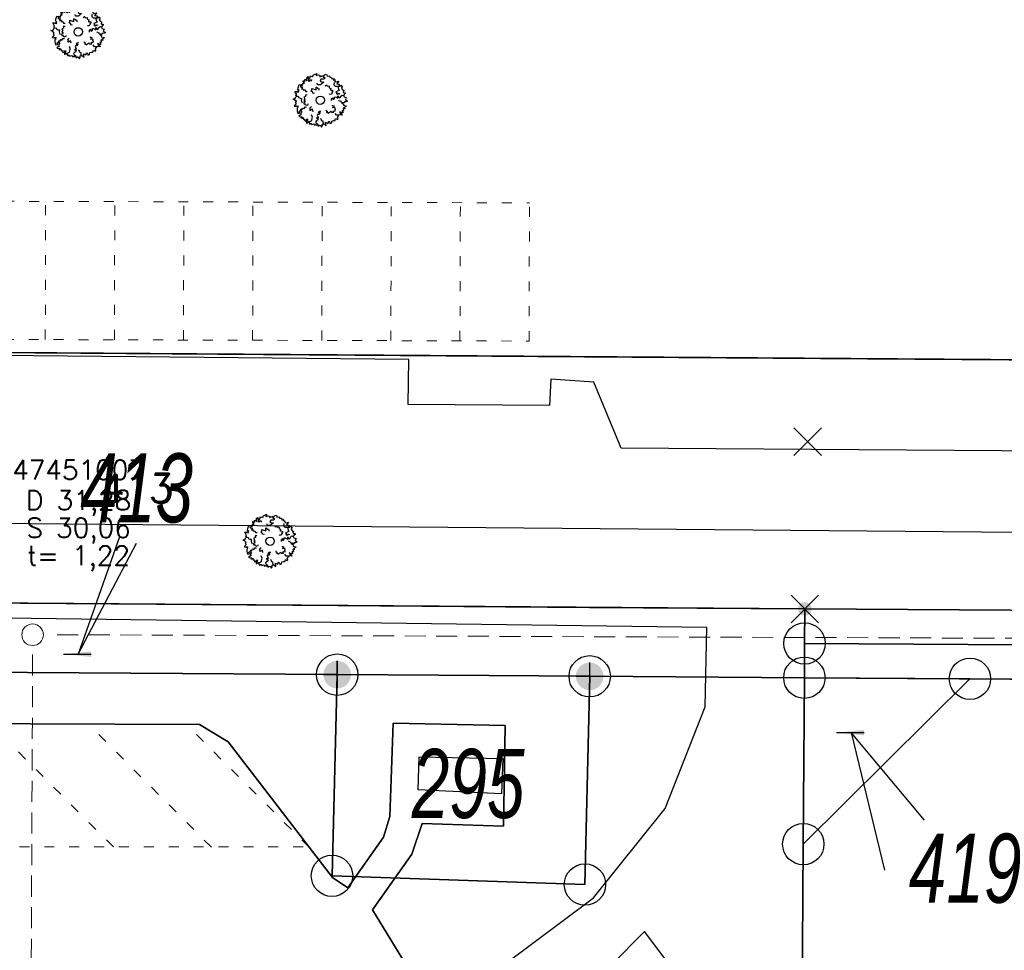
# Model space of a CAD drawing. Header units: metres. Extents: x 339653 to 341672, y 5744753 to 5747397.
# Tile 82 of 256: x 340531 to 340566, y 5745656 to 5745690. Entities that reach past the tile are written whole.
import ezdxf

# ---------------------------------------------------------------- set-up
doc = ezdxf.new("R2010")
doc.units = ezdxf.units.M
doc.header["$LTSCALE"] = 0.03
doc.header["$PDMODE"] = 3
doc.header["$PDSIZE"] = 0.5
doc.linetypes.add('ACAD_ISO03W100', pattern=[30, 12, -18])
doc.linetypes.add('STRICHLINIEX2', pattern=[38.1, 25.4, -12.7])
for name, color, linetype, lineweight in [('B-Baum', 83, 'Continuous', 25), ('B-Topografische_Linien', 83, 'ACAD_ISO03W100', 18), ('B-V-Kanal_RW', 131, 'STRICHLINIEX2', 18), ('Flurstücke_Grenzpunkte', 7, 'Continuous', 25), ('Historie', 7, 'Continuous', 25), ('Netzpunkte', 7, 'Continuous', 25), ('Siedlung', 7, 'Continuous', 25), ('Verkehr', 7, 'Continuous', 25)]:
    doc.layers.add(name, color=color, linetype=linetype, lineweight=lineweight)
for name, color, linetype in [('BAEUME__AKTUELLER_DATENSTAND_', 7, 'Continuous'), ('FLURSTUECKSNUMMER', 7, 'Continuous'), ('FLURSTUECKSNUMMER_LINIE', 7, 'Continuous'), ('PUNKTORT___GRENZPUNKT_3020', 7, 'Continuous'), ('UMRINGE_FAHRBAHN', 7, 'Continuous'), ('UMRINGE_FLURSTUECKSABGRENZUNGEN', 7, 'Continuous'), ('UMRINGE_GRUENSTREIFEN', 7, 'Continuous'), ('UMRINGE_PARKSTREIFEN', 7, 'Continuous')]:
    doc.layers.add(name, color=color, linetype=linetype)
doc.styles.add('FLURSTUECKSNUMMER', font='simplex.shx')
doc.styles.add('Flurstücksnummer - K 10 700', font='ariali.ttf', dxfattribs={"width": 0.7})
doc.styles.add('SCHACHTINFO_TXT_BESCHRIFTUNG', font='simplex.shx')
doc.styles.add('SCHACHTINFO_TXT_KR_BESCHRIFTUNG', font='simplex.shx')

# ---------------------------------------------------------------- blocks, each defined once
blk = doc.blocks.new('2C00108')
at = {"layer": 'B-Baum'}
for p, q in [((2.223, 3.668), (2.162, 3.605)), ((0.685, 2.973), (0.565, 3.039)), ((1.194, 3.495), (1.109, 3.447)), ((0.263, 2.233), (0.229, 2.208)), ((3.675, 2.318), (3.626, 2.281)), ((0.63, 1.133), (0.611, 1.164)), ((3.282, 0.821), (3.327, 0.882)), ((1.153, 0.361), (1.153, 0.408)), ((1.735, 0.202), (1.756, 0.237)), ((2.181, 0.231), (2.233, 0.246))]:
    blk.add_line(p, q, dxfattribs=at)
for points in [[(0.685, 2.973), (0.644, 3.073), (0.705, 3.073), (0.705, 3.16), (0.819, 3.16), (0.732, 3.291), (0.732, 3.347), (0.806, 3.329), (0.846, 3.279), (0.846, 3.429), (0.934, 3.447), (0.934, 3.391), (0.981, 3.347), (1.021, 3.51), (0.961, 3.566), (1.082, 3.653), (1.095, 3.529), (1.109, 3.447), (1.082, 3.347), (1.21, 3.322), (1.21, 3.416), (1.324, 3.416), (1.311, 3.31)], [(1.396, 3.695), (1.346, 3.624), (1.233, 3.679), (1.194, 3.495)], [(1.396, 3.695), (1.456, 3.674), (1.482, 3.768), (1.718, 3.874), (1.657, 3.774), (1.657, 3.718), (1.819, 3.768), (1.933, 3.736), (1.92, 3.637), (2.108, 3.705), (2.196, 3.718), (2.162, 3.605), (2.283, 3.574), (2.236, 3.449), (2.007, 3.449), (1.947, 3.337), (2.061, 3.262), (2.209, 3.249), (1.974, 3.062), (1.772, 3.062), (1.758, 3.074), (1.745, 3.181)], [(2.223, 3.668), (2.297, 3.824), (2.438, 3.768), (2.452, 3.668), (2.627, 3.687), (2.64, 3.605), (2.775, 3.587), (2.802, 3.524), (2.802, 3.48), (2.95, 3.499), (2.889, 3.418), (3.051, 3.405), (2.99, 3.349), (3.103, 3.265)], [(0.263, 2.233), (0.188, 2.296), (0.263, 2.352), (0.141, 2.577), (0.289, 2.577), (0.276, 2.558), (0.417, 2.539), (0.363, 2.633), (0.431, 2.633), (0.35, 2.714), (0.363, 2.845), (0.431, 3.064), (0.565, 3.039), (0.565, 2.964), (0.505, 2.952), (0.592, 2.852), (0.653, 2.902), (0.693, 2.883), (0.619, 2.758), (0.754, 2.746), (0.754, 2.658), (0.855, 2.683), (0.915, 2.564), (1.026, 2.56)], [(1.505, 2.466), (1.505, 2.416), (1.404, 2.479), (1.451, 2.504), (1.404, 2.516), (1.29, 2.622), (1.364, 2.666), (1.364, 2.785), (1.653, 2.691), (1.653, 2.872), (1.693, 2.891), (1.754, 2.81), (1.842, 2.81), (1.868, 2.754), (1.868, 2.666)], [(2.312, 2.972), (2.42, 3.041), (2.434, 3.013), (2.465, 2.951), (2.596, 2.975), (2.607, 2.924), (2.601, 2.845), (2.724, 2.795), (2.698, 2.712), (2.674, 2.7), (2.755, 2.657), (2.827, 2.679), (2.884, 2.595), (2.796, 2.544), (2.848, 2.501), (2.759, 2.393), (2.735, 2.381), (2.646, 2.364), (2.626, 2.404)], [(2.952, 3.213), (2.939, 3.045), (3.027, 2.957), (3.192, 2.957), (3.239, 2.87), (3.271, 2.709), (3.318, 2.641), (3.075, 2.549), (3.168, 2.476), (3.094, 2.451), (3.2, 2.382), (3.293, 2.441), (3.365, 2.414)], [(3.103, 3.265), (3.299, 3.303), (3.143, 3.113), (3.321, 3.094), (3.321, 3.008), (3.287, 2.974), (3.297, 2.931), (3.393, 2.946), (3.45, 3.018), (3.532, 2.917), (3.479, 2.797), (3.56, 2.696), (3.645, 2.663), (3.609, 2.505), (3.647, 2.5), (3.757, 2.485), (3.762, 2.423), (3.676, 2.361), (3.675, 2.318)], [(0.244, 1.852), (0.114, 1.977), (0, 2.027), (0.054, 2.046), (0.141, 2.046), (0.229, 2.208), (0.35, 2.233), (0.404, 2.177), (0.39, 2.14), (0.505, 2.09), (0.606, 2.077), (0.592, 1.952), (0.619, 1.852), (0.666, 1.759)], [(1.015, 2.321), (0.887, 2.313), (0.892, 2.282), (0.903, 2.214), (0.783, 2.156), (0.805, 2.109), (0.856, 2.048), (0.786, 1.935), (0.856, 1.883), (0.883, 1.888), (0.842, 1.805), (0.771, 1.78), (0.774, 1.68), (0.875, 1.69), (0.859, 1.624), (0.994, 1.59), (1.021, 1.594), (1.103, 1.633), (1.096, 1.676)], [(2.778, 1.919), (2.778, 2.056), (2.852, 2.125), (2.866, 1.987), (2.987, 2.05), (2.987, 2.175), (3.054, 2.187), (3.229, 2.094), (3.229, 2.25), (3.317, 2.118), (3.431, 2.175), (3.431, 2.231), (3.539, 2.318), (3.626, 2.281), (3.673, 2.187), (3.835, 2.137), (3.774, 2.037), (3.788, 1.975), (3.916, 1.887), (3.788, 1.831), (3.7, 1.837), (3.687, 1.762), (3.485, 1.769), (3.471, 1.856), (3.33, 1.906), (3.29, 1.95)], [(0.244, 1.852), (0.165, 1.797), (0.233, 1.734), (0.091, 1.522), (0.239, 1.507), (0.227, 1.527), (0.369, 1.533), (0.307, 1.444), (0.374, 1.438), (0.286, 1.365), (0.287, 1.233), (0.333, 1.009), (0.469, 1.021), (0.476, 1.096), (0.417, 1.114), (0.514, 1.205), (0.569, 1.15), (0.611, 1.164), (0.55, 1.296), (0.685, 1.295), (0.693, 1.383), (0.791, 1.348), (0.863, 1.46), (0.978, 1.454)], [(1.452, 1.119), (1.411, 1.292), (1.256, 1.199), (1.219, 1.224), (1.258, 1.318), (1.213, 1.393), (1.247, 1.445), (1.322, 1.49)], [(2.366, 1.238), (2.385, 1.207), (2.385, 1.188), (2.459, 1.157), (2.459, 1.107), (2.419, 1.069), (2.52, 1.057), (2.52, 1.001), (2.748, 1.15), (2.796, 1.05), (2.937, 1.075), (2.863, 1.157), (2.95, 1.188), (3.038, 1.175), (3.051, 1.269), (3.024, 1.275), (3.038, 1.394), (2.849, 1.413), (2.964, 1.463), (2.95, 1.531), (2.897, 1.513), (2.849, 1.544), (2.849, 1.581)], [(3.485, 1.769), (3.609, 1.694), (3.636, 1.675), (3.623, 1.582), (3.838, 1.544), (3.798, 1.494), (3.636, 1.394), (3.751, 1.363), (3.663, 1.313), (3.596, 1.338), (3.636, 1.195), (3.522, 1.17), (3.576, 1.126), (3.576, 1.038), (3.475, 1.038), (3.34, 1.107), (3.394, 1.007), (3.509, 0.938), (3.535, 0.864), (3.327, 0.882), (3.226, 0.87), (3.125, 0.87), (3.035, 0.995)], [(0.63, 1.133), (0.558, 1.028), (0.541, 0.999), (0.592, 0.92), (0.412, 0.796), (0.47, 0.767), (0.658, 0.744), (0.567, 0.668), (0.668, 0.659), (0.718, 0.71), (0.742, 0.562), (0.856, 0.587), (0.825, 0.525), (0.862, 0.446), (0.953, 0.488), (1.047, 0.606), (1.04, 0.493), (0.965, 0.383), (0.971, 0.304), (1.153, 0.408), (1.25, 0.438), (1.342, 0.48), (1.377, 0.662), (1.391, 0.729), (1.333, 0.888)], [(2.009, 1.137), (1.872, 1.135), (1.805, 1.059), (1.942, 1.048), (1.882, 0.926), (1.757, 0.924), (1.745, 0.856), (1.842, 0.683), (1.686, 0.68), (1.819, 0.595), (1.764, 0.48), (1.708, 0.479), (1.622, 0.37), (1.661, 0.283), (1.756, 0.237), (1.808, 0.077), (1.907, 0.139), (1.97, 0.126), (2.06, 0), (2.114, 0.129), (2.106, 0.216), (2.181, 0.231), (2.171, 0.433), (2.083, 0.445), (2.031, 0.585), (1.987, 0.625)], [(2.233, 0.246), (2.379, 0.11), (2.348, 0.353), (2.508, 0.275), (2.554, 0.348), (2.544, 0.394), (2.575, 0.425), (2.648, 0.362), (2.659, 0.271), (2.781, 0.313), (2.8, 0.442), (2.923, 0.485), (3.013, 0.467), (3.066, 0.621), (3.101, 0.604), (3.202, 0.558), (3.239, 0.608), (3.199, 0.707), (3.282, 0.821)], [(1.153, 0.361), (1.153, 0.327), (1.207, 0.206), (1.31, 0.283), (1.36, 0.201), (1.518, 0.239), (1.545, 0.146), (1.616, 0.185), (1.698, 0.141), (1.735, 0.202)]]:
    blk.add_lwpolyline(points, dxfattribs=at)
blk.add_circle((1.961, 1.94), 0.3, dxfattribs=at)
blk = doc.blocks.new('CIRCLE')
at = {"layer": 'B-Baum'}
blk.add_blockref('2C00108', (-1.978, -1.95), dxfattribs=at)
blk = doc.blocks.new('TRIANGLE')
blk.add_hatch(color=83).paths.add_polyline_path([(-0.149, -0.702), (0, 0.8), (0.151, -0.702)])
at = {"color": 83}
blk.add_line((0.001, 0.796), (0.001, -0.702), dxfattribs=at)
blk = doc.blocks.new('3640')
h = blk.add_hatch(color=254)
edge = h.paths.add_edge_path(flags=0)
edge.add_arc((0, 0), 1, 0, 360)
at = {"color": 8, "const_width": 0.1}
for points in [[(0, -1), (0, 1)], [(1, 0), (-1, 0)]]:
    blk.add_lwpolyline(points, dxfattribs=at)
blk = doc.blocks.new('Grenzpunkt. Abmarkung nach Quellenlage nicht zu spezifizieren')
at = {"lineweight": -2}
blk.add_hatch(color=256, dxfattribs=at).paths.add_polyline_path([(0, 0.165, -1), (0, -0.165, -1)], flags=0)
blk.add_point((0, 0), dxfattribs=at)
blk = doc.blocks.new('Grenzpunkt mit Abmarkung (Marke)')
at = {"lineweight": -2}
blk.add_circle((0, 0), 0.499, dxfattribs=at)
blk = doc.blocks.new('SCHACHT_NEU')
at = {"color": 83, "linetype": 'Continuous'}
blk.add_circle((-0.004, -0.004), 0.312, dxfattribs=at)

msp = doc.modelspace()

# ---------------------------------------------------------------- linework, layer by layer
at = {"layer": 'B-Topografische_Linien'}
for p, q in [((340516.642, 5745683.452), (340549.142, 5745683.352)), ((340531.627, 5745678.406), (340531.642, 5745683.406)), ((340534.127, 5745678.398), (340534.142, 5745683.398)), ((340536.627, 5745678.39), (340536.642, 5745683.39)), ((340539.127, 5745678.383), (340539.142, 5745683.383)), ((340541.627, 5745678.375), (340541.642, 5745683.375)), ((340544.127, 5745678.367), (340544.142, 5745683.367)), ((340546.627, 5745678.36), (340546.642, 5745683.36)), ((340549.127, 5745678.352), (340549.142, 5745683.352)), ((340516.627, 5745678.452), (340549.127, 5745678.352)), ((340534.094, 5745660.048), (340529.631, 5745664.511)), ((340537.635, 5745660.043), (340533.181, 5745664.497)), ((340541.165, 5745660.048), (340536.731, 5745664.483))]:
    msp.add_line(p, q, dxfattribs=at)
msp.add_lwpolyline([(340504.594, 5745660.048), (340541.165, 5745660.048)], dxfattribs=at)
at = {"layer": 'B-V-Kanal_RW', "color": 83}
for points in [[(340661.975, 5745667.241, 0), (340531.673, 5745667.73, 0)], [(340661.975, 5745667.241, 0), (340531.673, 5745667.73, 0)], [(340661.975, 5745667.241, 0), (340531.673, 5745667.73, 0)], [(340661.975, 5745667.241, 0), (340531.673, 5745667.73, 0)], [(340531.049, 5745639.961, 0), (340531.171, 5745667.232, 0)], [(340531.049, 5745639.961, 0), (340531.171, 5745667.232, 0)], [(340531.049, 5745639.961, 0), (340531.171, 5745667.232, 0)], [(340531.049, 5745639.961, 0), (340531.171, 5745667.232, 0)]]:
    msp.add_polyline3d(points, dxfattribs=at)
at = {"layer": 'FLURSTUECKSNUMMER', "color": 18}
msp.add_polyline3d([(340534.932, 5745673.021, 0), (340534.932, 5745673.021, 0)], dxfattribs=at)
at = {"layer": 'FLURSTUECKSNUMMER_LINIE', "color": 18}
for points in [[(340532.816, 5745667.023, 0), (340534.932, 5745671.036, 0)], [(340560.776, 5745664.185, 0), (340561.989, 5745659.207, 0)]]:
    msp.add_polyline3d(points, dxfattribs=at)
at = {"layer": 'Flurstücke_Grenzpunkte', "color": 83}
for p, q in [((340534.315, 5745671.271), (340532.816, 5745667.023)), ((340563.436, 5745661.012), (340560.776, 5745664.185))]:
    msp.add_line(p, q, dxfattribs=at)
for points in [[(340501.63, 5745678.14), (340501.568, 5745771.522), (340501.554, 5745791.793), (340498.163, 5745791.788), (340497.46, 5745861.627), (340528.012, 5745861.864), (340684.15, 5745863.074), (340685.145, 5745863.082), (340685.285, 5745775.812), (340685.288, 5745769.673), (340685.342, 5745677.222), (340681.451, 5745673.953), (340664.621, 5745676.978)], [(340501.218, 5745669.083), (340501.63, 5745678.14), (340664.621, 5745676.978), (340681.451, 5745673.953), (340694.382, 5745668.527), (340694.452, 5745662.442), (340688.741, 5745663.523), (340663.827, 5745668.005), (340592.665, 5745668.452), (340592.656, 5745667.202), (340559.094, 5745667.412), (340559.103, 5745668.663)], [(340501.218, 5745669.083), (340559.103, 5745668.663), (340559.094, 5745667.412), (340559.086, 5745666.172), (340551.321, 5745666.223), (340542.187, 5745666.283), (340501.103, 5745666.554)], [(340559.094, 5745667.412), (340592.656, 5745667.202), (340592.648, 5745665.953), (340565.076, 5745666.133), (340559.086, 5745666.172)], [(340501.408, 5745634.914), (340501.103, 5745666.554), (340542.187, 5745666.283), (340542, 5745659.006), (340551.15, 5745658.688), (340551.321, 5745666.223), (340559.086, 5745666.172), (340559.047, 5745660.15), (340558.974, 5745648.959), (340558.939, 5745643.5), (340558.135, 5745643.451), (340555.128, 5745640.079), (340555.366, 5745635.488), (340553.367, 5745634.505), (340538.787, 5745634.62), (340533.201, 5745634.664), (340527.418, 5745634.709)], [(340551.15, 5745658.688), (340542, 5745659.006), (340542.187, 5745666.283), (340551.321, 5745666.223)], [(340559.047, 5745660.15), (340565.076, 5745666.133), (340592.648, 5745665.953), (340592.514, 5745646.951), (340562.736, 5745647.181), (340558.974, 5745648.959)], [(340559.047, 5745660.15), (340559.086, 5745666.172), (340565.076, 5745666.133)]]:
    msp.add_lwpolyline(points, close=True, dxfattribs=at)
at = {"layer": 'Historie', "color": 83}
for points in [[(340501.63, 5745678.14), (340501.568, 5745771.522), (340685.288, 5745769.673), (340685.342, 5745677.222), (340681.451, 5745673.953), (340664.621, 5745676.978)], [(340501.63, 5745678.14), (340664.621, 5745676.978), (340681.451, 5745673.953), (340694.382, 5745668.527), (340694.452, 5745662.442), (340688.741, 5745663.523), (340663.827, 5745668.005), (340592.665, 5745668.452), (340559.103, 5745668.663), (340551.312, 5745668.716), (340542.213, 5745668.783), (340501.218, 5745669.083)], [(340559.103, 5745668.663), (340592.665, 5745668.452), (340663.827, 5745668.005), (340688.741, 5745663.523), (340694.452, 5745662.442), (340694.479, 5745659.956), (340688.302, 5745661.063), (340684.225, 5745661.793), (340663.594, 5745665.49), (340658.123, 5745665.525), (340627.674, 5745665.724), (340592.648, 5745665.953), (340559.086, 5745666.172), (340551.321, 5745666.223), (340542.187, 5745666.283), (340501.103, 5745666.554), (340501.218, 5745669.083), (340542.213, 5745668.783), (340551.312, 5745668.716)], [(340558.939, 5745643.5), (340559.086, 5745666.172), (340592.648, 5745665.953), (340592.514, 5745646.951), (340562.736, 5745647.181), (340562.764, 5745643.729)]]:
    msp.add_lwpolyline(points, close=True, dxfattribs=at)
at = {"layer": 'Netzpunkte', "color": 83}
msp.add_point((340559.209, 5745674.711), dxfattribs=at)
at = {"layer": 'Siedlung', "color": 83}
for points in [[(340528.012, 5745861.864), (340684.15, 5745863.074), (340685.145, 5745863.082), (340685.285, 5745775.812), (340685.288, 5745769.673), (340685.342, 5745677.222), (340681.451, 5745673.953), (340664.621, 5745676.978), (340501.63, 5745678.14), (340501.568, 5745771.522), (340501.554, 5745791.793), (340498.163, 5745791.788), (340497.46, 5745861.627)], [(340542.187, 5745666.283), (340551.321, 5745666.223), (340551.15, 5745658.688), (340542, 5745659.006)]]:
    msp.add_lwpolyline(points, close=True, dxfattribs=at)
msp.add_lwpolyline([(340567.561, 5745566.75), (340563.593, 5745568.671), (340562.013, 5745572.816), (340562.112, 5745587.214), (340562.25, 5745607.202), (340562.388, 5745627.194), (340562.387, 5745627.958), (340562.764, 5745643.729), (340562.736, 5745647.181), (340558.974, 5745648.959), (340559.047, 5745660.15), (340565.076, 5745666.133), (340592.648, 5745665.953)], dxfattribs=at)
at = {"layer": 'UMRINGE_FAHRBAHN', "color": 83}
for points in [[(340605.82, 5745674.106, 0), (340552.46, 5745674.472, 0), (340551.468, 5745676.865, 0), (340549.921, 5745676.969, 0), (340549.872, 5745676.02, 0), (340544.749, 5745676.061, 0), (340544.777, 5745677.681, 0), (340516.373, 5745677.957, 0), (340516.348, 5745676.8, 0), (340516.46, 5745674.924, 0), (340506.938, 5745675.266, 0), (340503.463, 5745675.699, 0), (340501.169, 5745676.854, 0), (340498.948, 5745678.574, 0), (340498.978, 5745674.346, 0)], [(340605.82, 5745674.106, 0), (340552.46, 5745674.472, 0), (340551.468, 5745676.865, 0), (340549.921, 5745676.969, 0), (340549.872, 5745676.02, 0), (340544.749, 5745676.061, 0), (340544.777, 5745677.681, 0), (340516.373, 5745677.957, 0), (340516.348, 5745676.8, 0), (340516.46, 5745674.924, 0), (340506.938, 5745675.266, 0), (340503.463, 5745675.699, 0), (340501.169, 5745676.854, 0), (340498.948, 5745678.574, 0), (340498.978, 5745674.346, 0)], [(340605.82, 5745674.106, 0), (340552.46, 5745674.472, 0), (340551.468, 5745676.865, 0), (340549.921, 5745676.969, 0), (340549.872, 5745676.02, 0), (340544.749, 5745676.061, 0), (340544.777, 5745677.681, 0), (340516.373, 5745677.957, 0), (340516.348, 5745676.8, 0), (340516.46, 5745674.924, 0), (340506.938, 5745675.266, 0), (340503.463, 5745675.699, 0), (340501.169, 5745676.854, 0), (340498.948, 5745678.574, 0), (340498.978, 5745674.346, 0)], [(340605.82, 5745674.106, 0), (340552.46, 5745674.472, 0), (340551.468, 5745676.865, 0), (340549.921, 5745676.969, 0), (340549.872, 5745676.02, 0), (340544.749, 5745676.061, 0), (340544.777, 5745677.681, 0), (340516.373, 5745677.957, 0), (340516.348, 5745676.8, 0), (340516.46, 5745674.924, 0), (340506.938, 5745675.266, 0), (340503.463, 5745675.699, 0), (340501.169, 5745676.854, 0), (340498.948, 5745678.574, 0), (340498.978, 5745674.346, 0)], [(340498.978, 5745674.346, 0), (340499.008, 5745670.117, 0), (340501.208, 5745671.278, 0), (340503.797, 5745671.932, 0), (340506.191, 5745671.974, 0), (340604.094, 5745671.114, 0)], [(340498.978, 5745674.346, 0), (340499.008, 5745670.117, 0), (340501.208, 5745671.278, 0), (340503.797, 5745671.932, 0), (340506.191, 5745671.974, 0), (340604.094, 5745671.114, 0)], [(340498.978, 5745674.346, 0), (340499.008, 5745670.117, 0), (340501.208, 5745671.278, 0), (340503.797, 5745671.932, 0), (340506.191, 5745671.974, 0), (340604.094, 5745671.114, 0)], [(340498.978, 5745674.346, 0), (340499.008, 5745670.117, 0), (340501.208, 5745671.278, 0), (340503.797, 5745671.932, 0), (340506.191, 5745671.974, 0), (340604.094, 5745671.114, 0)]]:
    msp.add_polyline3d(points, dxfattribs=at)
at = {"layer": 'UMRINGE_FLURSTUECKSABGRENZUNGEN', "color": 83}
for points in [[(340501.63, 5745678.14, 0), (340653.684, 5745677.056, 0), (340658.047, 5745677.025, 0), (340664.621, 5745676.978, 0), (340681.451, 5745673.953, 0), (340685.342, 5745677.222, 0), (340685.315, 5745723.996, 0), (340685.303, 5745744.896, 0), (340685.288, 5745769.673, 0), (340685.285, 5745775.812, 0), (340685.25, 5745797.396, 0), (340685.238, 5745804.991, 0), (340685.145, 5745863.082, 0), (340684.15, 5745863.074, 0), (340528.012, 5745861.864, 0), (340510.839, 5745861.731, 0), (340497.46, 5745861.627, 0), (340497.683, 5745839.482, 0), (340498.163, 5745791.788, 0), (340501.554, 5745791.793, 0), (340501.568, 5745771.522, 0), (340501.572, 5745765.488, 0), (340501.575, 5745761.613, 0), (340501.63, 5745678.14, 0)], [(340501.575, 5745761.613, 0), (340501.63, 5745678.14, 0), (340516.372, 5745678.035, 0), (340549.438, 5745677.799, 0), (340605.717, 5745677.398, 0), (340610.913, 5745677.361, 0), (340653.684, 5745677.056, 0), (340658.047, 5745677.025, 0), (340664.621, 5745676.978, 0), (340681.451, 5745673.953, 0), (340685.342, 5745677.222, 0), (340685.315, 5745723.996, 0), (340685.302, 5745746.197, 0), (340685.288, 5745769.673, 0)], [(340501.63, 5745678.14, 0), (340501.531, 5745675.973, 0), (340501.291, 5745670.682, 0), (340501.218, 5745669.083, 0), (340559.103, 5745668.663, 0), (340559.094, 5745667.412, 0), (340559.086, 5745666.172, 0), (340565.076, 5745666.133, 0), (340583.831, 5745666.011, 0), (340592.648, 5745665.953, 0), (340592.656, 5745667.202, 0), (340592.665, 5745668.452, 0), (340663.827, 5745668.005, 0), (340688.741, 5745663.523, 0), (340694.452, 5745662.442, 0), (340694.382, 5745668.527, 0), (340686.756, 5745671.727, 0), (340681.451, 5745673.953, 0), (340664.621, 5745676.978, 0), (340658.047, 5745677.025, 0), (340653.684, 5745677.056, 0), (340501.63, 5745678.14, 0)], [(340549.438, 5745677.799, 0), (340516.372, 5745678.035, 0), (340501.63, 5745678.14, 0), (340501.531, 5745675.973, 0), (340501.291, 5745670.682, 0), (340501.218, 5745669.083, 0), (340559.103, 5745668.663, 0), (340559.094, 5745667.412, 0), (340559.086, 5745666.172, 0), (340565.076, 5745666.133, 0), (340592.648, 5745665.953, 0), (340592.656, 5745667.202, 0), (340592.665, 5745668.452, 0), (340663.827, 5745668.005, 0), (340688.741, 5745663.523, 0), (340694.452, 5745662.442, 0)], [(340694.382, 5745668.527, 0), (340686.756, 5745671.727, 0), (340681.451, 5745673.953, 0), (340664.621, 5745676.978, 0), (340658.047, 5745677.025, 0), (340653.684, 5745677.056, 0), (340610.913, 5745677.361, 0), (340605.717, 5745677.398, 0), (340549.438, 5745677.799, 0)], [(340559.103, 5745668.663, 0), (340501.218, 5745669.083, 0), (340501.103, 5745666.554, 0), (340542.187, 5745666.283, 0), (340551.321, 5745666.223, 0), (340559.086, 5745666.172, 0), (340559.094, 5745667.412, 0), (340559.103, 5745668.663, 0)], [(340501.408, 5745634.914, 0), (340527.418, 5745634.709, 0), (340533.201, 5745634.664, 0), (340538.787, 5745634.62, 0), (340553.367, 5745634.505, 0), (340555.366, 5745635.488, 0), (340555.128, 5745640.079, 0), (340558.135, 5745643.451, 0), (340558.939, 5745643.5, 0), (340558.974, 5745648.959, 0), (340559.047, 5745660.15, 0), (340559.086, 5745666.172, 0), (340551.321, 5745666.223, 0), (340551.15, 5745658.688, 0), (340542, 5745659.006, 0), (340542.187, 5745666.283, 0), (340501.103, 5745666.554, 0), (340501.408, 5745634.914, 0)]]:
    msp.add_polyline3d(points, dxfattribs=at)
at = {"layer": 'UMRINGE_FLURSTUECKSABGRENZUNGEN', "color": 18}
for points in [[(340501.218, 5745669.083, 0), (340501.103, 5745666.554, 0), (340542.187, 5745666.283, 0), (340551.321, 5745666.223, 0), (340559.086, 5745666.172, 0), (340559.094, 5745667.412, 0), (340559.103, 5745668.663, 0), (340501.218, 5745669.083, 0)], [(340501.408, 5745634.914, 0), (340527.418, 5745634.709, 0), (340533.201, 5745634.664, 0), (340538.787, 5745634.62, 0), (340553.367, 5745634.505, 0), (340555.366, 5745635.488, 0), (340555.128, 5745640.079, 0), (340558.135, 5745643.451, 0), (340558.939, 5745643.5, 0), (340558.974, 5745648.959, 0), (340559.047, 5745660.15, 0), (340559.086, 5745666.172, 0), (340551.321, 5745666.223, 0), (340551.15, 5745658.688, 0), (340542, 5745659.006, 0), (340542.187, 5745666.283, 0), (340501.103, 5745666.554, 0), (340501.408, 5745634.914, 0)], [(340542, 5745659.006, 0), (340551.15, 5745658.688, 0), (340551.321, 5745666.223, 0), (340542.187, 5745666.283, 0), (340542, 5745659.006, 0)], [(340565.076, 5745666.133, 0), (340559.047, 5745660.15, 0), (340558.974, 5745648.959, 0), (340562.736, 5745647.181, 0), (340592.514, 5745646.951, 0), (340592.648, 5745665.953, 0), (340565.076, 5745666.133, 0)], [(340559.086, 5745666.172, 0), (340559.047, 5745660.15, 0), (340565.076, 5745666.133, 0), (340559.086, 5745666.172, 0)]]:
    msp.add_polyline3d(points, dxfattribs=at)
at = {"layer": 'UMRINGE_GRUENSTREIFEN', "color": 83}
for points in [[(340548.167, 5745655.742, 0), (340551.453, 5745658.209, 0), (340554.049, 5745661.435, 0), (340555.503, 5745665.119, 0), (340555.563, 5745667.989, 0), (340501.242, 5745668.714, 0)], [(340548.167, 5745655.742, 0), (340551.453, 5745658.209, 0), (340554.049, 5745661.435, 0), (340555.503, 5745665.119, 0), (340555.563, 5745667.989, 0), (340501.242, 5745668.714, 0)], [(340503.033, 5745654.997, 0), (340503.659, 5745656.583, 0), (340503.912, 5745658.084, 0), (340504.471, 5745659.503, 0), (340504.594, 5745660.048, 0), (340504.345, 5745660.559, 0), (340502.305, 5745662.765, 0), (340502.115, 5745663.233, 0), (340502.354, 5745663.704, 0), (340503.116, 5745664.443, 0), (340503.573, 5745664.614, 0), (340537.202, 5745664.481, 0), (340538.247, 5745663.857, 0), (340542.016, 5745658.938, 0), (340542.571, 5745658.565, 0), (340543.858, 5745660.404, 0), (340544.089, 5745661.155, 0), (340544.21, 5745664.523, 0), (340548.26, 5745664.446, 0), (340548.208, 5745660.805, 0), (340545.26, 5745660.896, 0), (340544.883, 5745659.791, 0), (340543.469, 5745657.777, 0), (340545.324, 5745654.738, 0)], [(340503.033, 5745654.997, 0), (340503.659, 5745656.583, 0), (340503.912, 5745658.084, 0), (340504.471, 5745659.503, 0), (340504.594, 5745660.048, 0), (340504.345, 5745660.559, 0), (340502.305, 5745662.765, 0), (340502.115, 5745663.233, 0), (340502.354, 5745663.704, 0), (340503.116, 5745664.443, 0), (340503.573, 5745664.614, 0), (340537.202, 5745664.481, 0), (340538.247, 5745663.857, 0), (340542.016, 5745658.938, 0), (340542.571, 5745658.565, 0), (340543.858, 5745660.404, 0), (340544.089, 5745661.155, 0), (340544.21, 5745664.523, 0), (340548.26, 5745664.446, 0), (340548.208, 5745660.805, 0), (340545.26, 5745660.896, 0), (340544.883, 5745659.791, 0), (340543.469, 5745657.777, 0), (340545.324, 5745654.738, 0)], [(340555.579, 5745653.966, 0), (340553.303, 5745656.992, 0), (340552.07, 5745655.742, 0)]]:
    msp.add_polyline3d(points, dxfattribs=at)
at = {"layer": 'UMRINGE_PARKSTREIFEN', "color": 83}
for points in [[(340545.324, 5745654.738, 0), (340543.469, 5745657.777, 0), (340544.883, 5745659.791, 0), (340545.26, 5745660.896, 0), (340548.208, 5745660.805, 0), (340548.26, 5745664.446, 0), (340544.21, 5745664.523, 0), (340544.089, 5745661.155, 0), (340543.858, 5745660.404, 0), (340542.571, 5745658.565, 0), (340542.016, 5745658.938, 0), (340538.247, 5745663.857, 0), (340537.202, 5745664.481, 0), (340503.573, 5745664.614, 0), (340503.116, 5745664.443, 0), (340502.354, 5745663.704, 0), (340502.115, 5745663.233, 0), (340502.305, 5745662.765, 0), (340504.345, 5745660.559, 0), (340504.594, 5745660.048, 0), (340504.471, 5745659.503, 0), (340503.912, 5745658.084, 0), (340503.659, 5745656.583, 0), (340503.033, 5745654.997, 0)], [(340545.324, 5745654.738, 0), (340543.469, 5745657.777, 0), (340544.883, 5745659.791, 0), (340545.26, 5745660.896, 0), (340548.208, 5745660.805, 0), (340548.26, 5745664.446, 0), (340544.21, 5745664.523, 0), (340544.089, 5745661.155, 0), (340543.858, 5745660.404, 0), (340542.571, 5745658.565, 0), (340542.016, 5745658.938, 0), (340538.247, 5745663.857, 0), (340537.202, 5745664.481, 0), (340503.573, 5745664.614, 0), (340503.116, 5745664.443, 0), (340502.354, 5745663.704, 0), (340502.115, 5745663.233, 0), (340502.305, 5745662.765, 0), (340504.345, 5745660.559, 0), (340504.594, 5745660.048, 0), (340504.471, 5745659.503, 0), (340503.912, 5745658.084, 0), (340503.659, 5745656.583, 0), (340503.033, 5745654.997, 0)], [(340548.179, 5745663.243, 0), (340548.136, 5745661.975, 0), (340545.12, 5745662.113, 0), (340545.15, 5745663.313, 0), (340548.179, 5745663.243, 0)], [(340548.179, 5745663.243, 0), (340548.136, 5745661.975, 0), (340545.12, 5745662.113, 0), (340545.15, 5745663.313, 0), (340548.179, 5745663.243, 0)]]:
    msp.add_polyline3d(points, dxfattribs=at)
at = {"layer": 'Verkehr', "color": 83}
for points in [[(340501.103, 5745666.554), (340501.218, 5745669.083), (340501.63, 5745678.14), (340664.621, 5745676.978), (340681.451, 5745673.953), (340694.382, 5745668.527), (340694.452, 5745662.442), (340694.479, 5745659.956), (340688.302, 5745661.063), (340684.225, 5745661.793), (340663.594, 5745665.49), (340658.123, 5745665.525), (340627.674, 5745665.724), (340592.648, 5745665.953), (340565.076, 5745666.133), (340559.086, 5745666.172), (340551.321, 5745666.223), (340542.187, 5745666.283)], [(340501.408, 5745634.914), (340501.103, 5745666.554), (340542.187, 5745666.283), (340542, 5745659.006), (340551.15, 5745658.688), (340551.321, 5745666.223), (340559.086, 5745666.172), (340559.047, 5745660.15), (340558.974, 5745648.959), (340558.939, 5745643.5), (340558.135, 5745643.451), (340555.128, 5745640.079), (340555.366, 5745635.488), (340553.367, 5745634.505), (340538.787, 5745634.62), (340533.201, 5745634.664), (340527.418, 5745634.709)], [(340559.047, 5745660.15), (340559.086, 5745666.172), (340565.076, 5745666.133)]]:
    msp.add_lwpolyline(points, close=True, dxfattribs=at)

# ---------------------------------------------------------------- block references
at = {"layer": 'B-V-Kanal_RW', "color": 83, "xscale": 1.25, "yscale": 1.25, "zscale": 1.25}
msp.add_blockref('SCHACHT_NEU', (340531.173, 5745667.732), dxfattribs=at)
msp.add_blockref('SCHACHT_NEU', (340531.173, 5745667.732), dxfattribs=at)
at = {"layer": 'BAEUME__AKTUELLER_DATENSTAND_', "xscale": 0.5027541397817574, "yscale": 0.5027541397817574, "zscale": 0.5027541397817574}
for p in [(340532.827, 5745689.546), (340541.584, 5745687.07), (340539.767, 5745671.117)]:
    msp.add_blockref('CIRCLE', p, dxfattribs=at)
at = {"layer": 'FLURSTUECKSNUMMER_LINIE', "xscale": 0.6666666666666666, "yscale": 0.6666666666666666, "zscale": 0.6666666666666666, "rotation": 90}
for p in [(340532.816, 5745667.023), (340560.776, 5745664.185)]:
    msp.add_blockref('TRIANGLE', p, dxfattribs=at)
at = {"layer": 'Flurstücke_Grenzpunkte', "color": 83, "xscale": 1.5, "yscale": 1.5, "zscale": 1.5}
for name, p in [('Grenzpunkt. Abmarkung nach Quellenlage nicht zu spezifizieren', (340559.103, 5745668.663)), ('Grenzpunkt mit Abmarkung (Marke)', (340559.094, 5745667.412)), ('Grenzpunkt mit Abmarkung (Marke)', (340542.187, 5745666.283)), ('Grenzpunkt mit Abmarkung (Marke)', (340551.321, 5745666.223)), ('Grenzpunkt mit Abmarkung (Marke)', (340559.086, 5745666.172)), ('Grenzpunkt mit Abmarkung (Marke)', (340565.076, 5745666.133)), ('Grenzpunkt mit Abmarkung (Marke)', (340559.047, 5745660.15)), ('Grenzpunkt mit Abmarkung (Marke)', (340542, 5745659.006)), ('Grenzpunkt mit Abmarkung (Marke)', (340551.15, 5745658.688))]:
    msp.add_blockref(name, p, dxfattribs=at)
at = {"layer": 'PUNKTORT___GRENZPUNKT_3020', "xscale": 0.5, "yscale": 0.5, "zscale": 0.5}
for p in [(340542.187, 5745666.283), (340551.321, 5745666.223)]:
    msp.add_blockref('3640', p, dxfattribs=at)

# ---------------------------------------------------------------- texts
at = {"layer": 'B-V-Kanal_RW', "color": 83, "char_height": 0.7, "attachment_point": 5}
for s, insert, style in [('47451007', (340532.832, 5745673.693), 'SCHACHTINFO_TXT_KR_BESCHRIFTUNG'), ('47451007', (340532.832, 5745673.693), 'SCHACHTINFO_TXT_BESCHRIFTUNG'), ('D 31,28', (340532.832, 5745672.484), 'SCHACHTINFO_TXT_KR_BESCHRIFTUNG'), ('D 31,28', (340532.832, 5745672.484), 'SCHACHTINFO_TXT_BESCHRIFTUNG'), ('S 30,06', (340532.832, 5745671.484), 'SCHACHTINFO_TXT_KR_BESCHRIFTUNG'), ('S 30,06', (340532.832, 5745671.484), 'SCHACHTINFO_TXT_BESCHRIFTUNG'), ('t= 1,22', (340532.832, 5745670.484), 'SCHACHTINFO_TXT_KR_BESCHRIFTUNG'), ('t= 1,22', (340532.832, 5745670.484), 'SCHACHTINFO_TXT_BESCHRIFTUNG')]:
    msp.add_mtext(s, dxfattribs=dict(at, insert=insert, style=style))
at = {"layer": 'FLURSTUECKSNUMMER', "color": 240, "insert": (340534.932, 5745673.021), "char_height": 1.05, "attachment_point": 5, "style": 'FLURSTUECKSNUMMER'}
msp.add_mtext('413', dxfattribs=at)
at = {"layer": 'FLURSTUECKSNUMMER', "color": 83, "insert": (340534.932, 5745673.021), "char_height": 1, "attachment_point": 5, "style": 'FLURSTUECKSNUMMER'}
msp.add_mtext('413', dxfattribs=at)
at = {"layer": 'Flurstücke_Grenzpunkte', "color": 83, "char_height": 2.5, "line_spacing_factor": 0.69, "style": 'Flurstücksnummer - K 10 700'}
for s, insert, attachment_point in [('413', (340534.932, 5745673.021), 5), ('295', (340546.924, 5745661.06), 8), ('419', (340564.903, 5745659.262), 5)]:
    msp.add_mtext(s, dxfattribs=dict(at, insert=insert, attachment_point=attachment_point))

doc.saveas('drawing.dxf')
